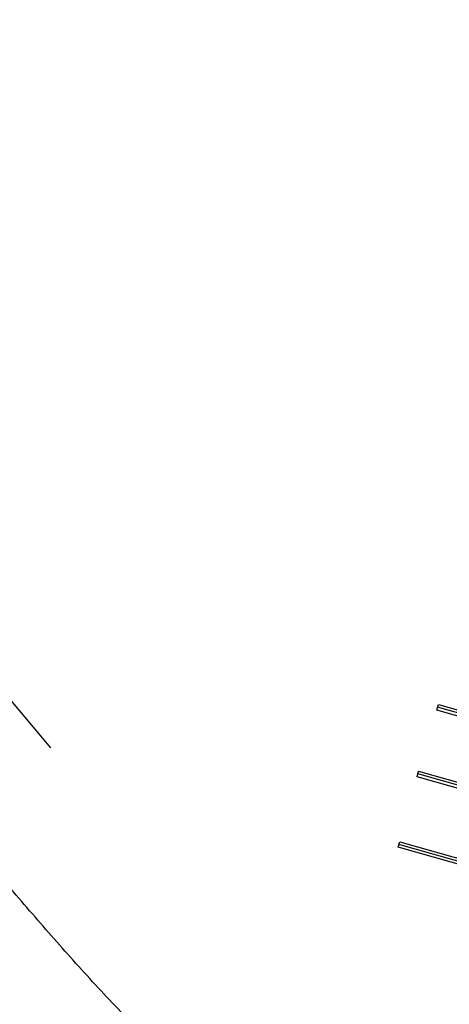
# Model space of a CAD drawing. Header units: metres. Extents: x 3458045 to 3462392, y 5482308 to 5484762.
# Tile 63 of 256: x 3459739 to 3459759, y 5483478 to 5483524. Entities that reach past the tile are written whole.
import ezdxf

# ---------------------------------------------------------------- set-up
doc = ezdxf.new("R2010")
doc.units = ezdxf.units.M
doc.linetypes.add('AUSGEZOGEN', pattern=[2, 1, 1])
for name, color, linetype in [('SP_ACHSE_8559', 7, 'CONTINUOUS'), ('SP_BAUGRUBE-ANKER', 211, 'AUSGEZOGEN'), ('SP_BW5xx-BrückenB44', 7, 'CONTINUOUS'), ('SP_Verbau', 212, 'CONTINUOUS')]:
    doc.layers.add(name, color=color, linetype=linetype)

# ---------------------------------------------------------------- blocks, each defined once
blk = doc.blocks.new('A$C288940E1')
at = {"layer": 'SP_Verbau'}
blk.add_line((0, 0), (-10.404, -4.692), dxfattribs=at)
blk.add_lwpolyline([(-10.435, -4.623), (-10.373, -4.76), (-6.905, -3.196), (-6.967, -3.059)], close=True, dxfattribs=at)

msp = doc.modelspace()

# ---------------------------------------------------------------- linework, layer by layer
at = {"layer": 'SP_ACHSE_8559'}
msp.add_lwpolyline([(3459744.6327, 5483477.2356, -0.0089176), (3459742.5434, 5483479.4279, -0.0063696), (3459740.5221, 5483481.6831, -0.0038217), (3459738.5471, 5483483.979, -0.0012739), (3459736.5956, 5483486.295), (3459714.2922, 5483512.8556, -0.0009258), (3459711.6162, 5483516.0503, -0.0027774), (3459708.964, 5483519.2648, -0.004629), (3459706.3598, 5483522.5181, -0.0064806), (3459703.8285, 5483525.8284, -0.0083323), (3459701.3964, 5483529.2122, -0.010184), (3459699.0913, 5483532.6837, -0.0119597), (3459696.9548, 5483536.2327, -0.2344318), (3459692.8953, 5483607.6275, -0.0063737)], format="xyb", dxfattribs=at)
at = {"layer": 'SP_BW5xx-BrückenB44', "color": 96}
msp.add_lwpolyline([(3459740.6204, 5483490.1531), (3459718.5526, 5483516.4332, -0.0009258), (3459715.8876, 5483519.6147, -0.0027774), (3459713.2748, 5483522.7815, -0.004629), (3459710.7349, 5483525.9544, -0.0064806), (3459708.2912, 5483529.1501, -0.0083323), (3459705.9673, 5483532.3834, -0.010184), (3459703.7875, 5483535.6661, -0.0119597), (3459701.7883, 5483538.9871, -0.2012525), (3459694.8456, 5483596.5049, -0.2012525)], format="xyb", dxfattribs=at)

# ---------------------------------------------------------------- block references
at = {"layer": 'SP_BAUGRUBE-ANKER', "xscale": -1.772319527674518, "yscale": 1.772319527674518, "zscale": 1.772319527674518, "rotation": 188.4949119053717}
for p in [(3459777.8461, 5483486.5125), (3459776.9372, 5483483.457), (3459776.0698, 5483480.2183)]:
    msp.add_blockref('A$C288940E1', p, dxfattribs=at)

doc.saveas('drawing.dxf')
